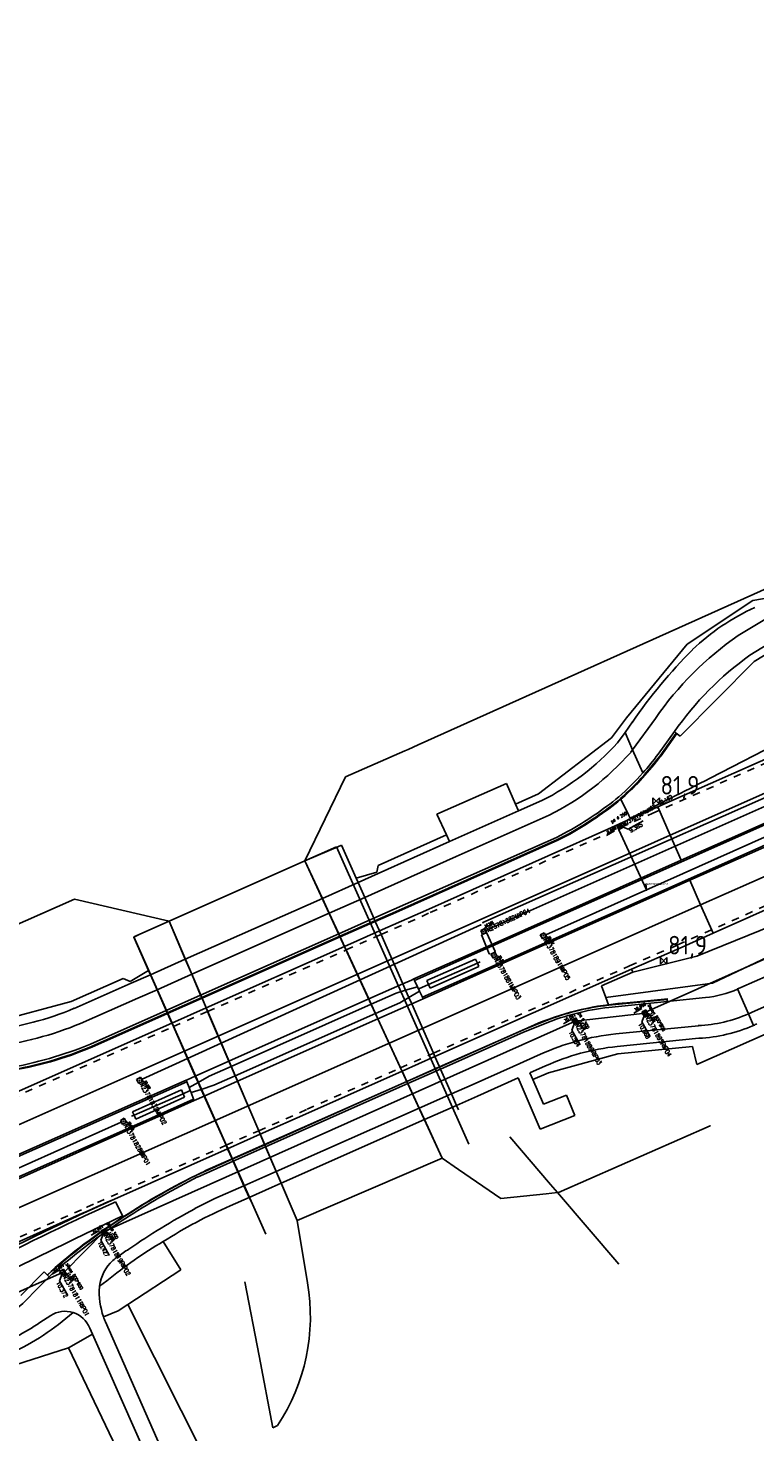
# Model space of a CAD drawing. Extents: x 145741 to 149421, y 457889 to 459999.
# Tile 23 of 84: x 146602 to 146700, y 458552 to 458740. Entities that reach past the tile are written whole.
import ezdxf
from ezdxf.enums import TextEntityAlignment as Align

# ---------------------------------------------------------------- set-up
doc = ezdxf.new("R2010")
doc.units = 0
doc.header["$LTSCALE"] = 4
doc.linetypes.add('11', pattern=[0.5, 0.25, -0.25])
doc.layers.get('0').update_dxf_attribs({"linetype": 'CONTINUOUS'})
doc.layers.add('alg_hulplijn_afstand', color=6, linetype='CONTINUOUS', plot=False)
for name, color, linetype in [('b_kal_riool__hwa_beton_1500', 9, 'CONTINUOUS'), ('b_kal_riool__hwa_beton_300', 2, 'CONTINUOUS'), ('b_kal_riool__hwa_pvc_125', 2, 'CONTINUOUS'), ('b_kal_riool__hwa_pvc_200', 2, 'CONTINUOUS'), ('b_kal_riool__hwa_pvc_315', 41, 'CONTINUOUS'), ('b_kal_riool_hwa_bodemkolk_pe_rond_250', 7, 'CONTINUOUS'), ('b_kal_riool_hwa_bodemput_beton_800x800', 7, 'CONTINUOUS'), ('b_kal_riool_hwa_bodemput_pe_rond_500', 7, 'CONTINUOUS'), ('b_kal_riool_hwa_bodemput_steen_600x600', 7, 'CONTINUOUS'), ('b_rio_rwa_kolk_straat_beton @ 1', 3, 'CONTINUOUS'), ('b_rio_rwa_put_inspectie', 170, 'CONTINUOUS'), ('b_rio_txt_bob @ 1', 12, 'CONTINUOUS'), ('MC_MP_aansluit_nummer', 7, 'CONTINUOUS')]:
    doc.layers.add(name, color=color, linetype=linetype)
doc.styles.add('ISO', font='ISO')
doc.styles.add('MC', font='arial.ttf')
doc.styles.add('MUG_standaard', font='romans.shx', dxfattribs={"width": 0.85, "height": 2})
doc.styles.add('MUG_standaard_groot', font='romans.shx', dxfattribs={"width": 0.85, "height": 4})
doc.styles.get("Standard").update_dxf_attribs({"font": 'ISO'})
doc.linetypes.add('geleiderail', pattern='A,0.5,-0.25,[1,GELEIDERAIL,S=1,R=0,X=0,Y=0],-0.25,0.5', length=1.5)
doc.linetypes.add('RASTER', pattern='A,0.25,-0.25,[150,BLOK.SHX,S=0.25,R=0,X=0,Y=0],-0.25,0.25', length=1)
doc.dimstyles.new('ISO-25', dxfattribs={"dimtxt": 2.5, "dimasz": 2.5, "dimexe": 1.25, "dimexo": 0.625, "dimtad": 1, "dimtxsty": 'Standard', "dimcen": 2.5, "dimadec": 0, "dimazin": 0, "dimtfac": 1, "dimtmove": 0, "dimatfit": 3, "dimfxl": 1, "dimarcsym": 0})

# ---------------------------------------------------------------- blocks, each defined once
blk = doc.blocks.new('kilometerpaal')
at = {"color": 0}
for p, q in [((-0.44, 0.44), (0.44, -0.44)), ((-0.44, -0.44), (-0.44, 0.44)), ((0.44, 0.44), (-0.44, -0.44)), ((0.44, -0.44), (0.44, 0.44))]:
    blk.add_line(p, q, dxfattribs=at)
at = {"color": 0, "style": 'ISO'}
blk.add_attdef('KILOMETERPAAL', (0.59, 0.87), '', height=2.5, dxfattribs=at)
blk = doc.blocks.new('b_rio_rwa_kolk_straat_beton')
for p, q in [((1.25, 1.25), (-1.25, 1.25)), ((-1.25, 1.25), (-1.25, -1.25)), ((-0.94, 0.63), (0.94, 0.63)), ((0.94, 0), (-0.94, 0)), ((1.25, -1.25), (1.25, 1.25)), ((-1.25, -1.25), (1.25, -1.25)), ((-0.94, -0.62), (0.94, -0.62))]:
    blk.add_line(p, q)
at = {"style": 'MUG_standaard', "width": 0.85}
blk.add_attdef('txt', text='', height=2, dxfattribs=at).set_placement((1.75, -0.01), align=Align.MIDDLE_LEFT)
blk = doc.blocks.new('b_rio_txt_bob')
at = {"layer": 'alg_hulplijn_afstand'}
blk.add_lwpolyline([(31.4, 0), (0, 0)], dxfattribs=at)
at = {"style": 'MUG_standaard', "width": 0.85}
blk.add_attdef('hoogte', (7.5, 2.5), '', height=10, dxfattribs=at)
blk.add_attdef('txt', text='', height=10, dxfattribs=at).set_placement((15.8, -15.8), align=Align.BOTTOM_CENTER)
blk = doc.blocks.new('b_rio_rwa_put_inspectie')
for points in [[(-1, 0, -0.414214), (0, 1), (-1, 1)], [(1, 1), (0, 1, -0.414214), (1, 0)]]:
    blk.add_hatch(color=256).paths.add_polyline_path(points)
h = blk.add_hatch(color=256)
h.paths.add_polyline_path([(-1, 0), (-1, -1), (0, -1, -0.414214)])
h.paths.add_polyline_path([(1, -1), (1, 0, -0.414214), (0, -1)])
for p, q in [((-1, 1), (1, 1)), ((-1, -1), (-1, 1)), ((0.74, 0.71), (1.37, 1.41)), ((1, 1), (1, -1)), ((1, -1), (-1, -1))]:
    blk.add_line(p, q)
blk.add_lwpolyline([(1.37, 1.41), (5.37, 1.41)])
blk.add_circle((0, 0), 1)
blk.add_point((0, 0))
blk.add_text('R', height=1).set_placement((0, 0), align=Align.MIDDLE_CENTER)
at = {"style": 'MUG_standaard', "width": 0.85}
blk.add_attdef('hoogte', (1.37, 1.51), '', height=1, dxfattribs=at)
blk.add_attdef('txt', text='', height=2, dxfattribs=at).set_placement((1.5, -0.01), align=Align.MIDDLE_LEFT)
blk = doc.blocks.new('b_kal_riool_hwa_bodemput_steen_600x600')
at = {"layer": 'b_kal_riool_hwa_bodemput_steen_600x600', "linetype": 'ByBlock', "lineweight": -2}
for p, q in [((-0.5, -0.5), (-0.5, 0.5)), ((-0.5, 0.5), (0, 0.5)), ((0, 0.5), (0.5, 0.5)), ((0, 0), (1.38, -1.73)), ((0.5, 0.5), (0.5, -0.5)), ((0.5, -0.5), (-0.5, -0.5))]:
    blk.add_line(p, q, dxfattribs=at)
blk.add_lwpolyline([(1.38, -1.73), (5.53, -1.77)], dxfattribs=at)
at = {"layer": 'b_kal_riool_hwa_bodemput_steen_600x600', "linetype": 'ByBlock', "lineweight": -2, "insert": (-1.35, 2.36), "char_height": 0.8, "attachment_point": 1, "style": 'MUG_standaard_groot'}
blk.add_mtext_dynamic_manual_height_columns('steen 600*600', width=9.2844, gutter_width=3.82, heights=[1.1], dxfattribs=at)
at = {"layer": 'b_kal_riool_hwa_bodemput_steen_600x600', "linetype": 'ByBlock', "lineweight": -2, "style": 'MUG_standaard', "width": 0.85}
blk.add_attdef('hoogte', (1.44, -2.79), '', height=1, dxfattribs=at)
blk = doc.blocks.new('b_kal_riool_hwa_bodemkolk_pe_rond_250')
at = {"layer": 'b_kal_riool_hwa_bodemkolk_pe_rond_250'}
blk.add_line((0, 0), (1.38, -1.73), dxfattribs=at)
blk.add_lwpolyline([(1.38, -1.73), (5.53, -1.77)], dxfattribs=at)
blk.add_circle((0, 0), 0.52, dxfattribs=at)
at = {"layer": 'b_kal_riool_hwa_bodemkolk_pe_rond_250', "insert": (-1.35, 2.36), "char_height": 0.8, "attachment_point": 1, "style": 'MUG_standaard_groot'}
blk.add_mtext_dynamic_manual_height_columns('pe {\\H0.91667x;Ø 250}', width=7.1758, gutter_width=20, heights=[1.1], dxfattribs=at)
at = {"layer": 'b_kal_riool_hwa_bodemkolk_pe_rond_250', "style": 'MUG_standaard', "width": 0.85}
blk.add_attdef('hoogte', (1.44, -2.79), '', height=1, dxfattribs=at)
blk = doc.blocks.new('b_kal_riool_hwa_bodemput_pe_rond_500')
at = {"layer": 'b_kal_riool_hwa_bodemput_pe_rond_500', "linetype": 'ByBlock', "lineweight": -2}
blk.add_line((0, 0), (1.38, -1.73), dxfattribs=at)
blk.add_lwpolyline([(1.38, -1.73), (5.53, -1.77)], dxfattribs=at)
blk.add_circle((0, 0), 0.52, dxfattribs=at)
at = {"layer": 'b_kal_riool_hwa_bodemput_pe_rond_500', "linetype": 'ByBlock', "lineweight": -2, "insert": (-1.35, 2.36), "char_height": 0.8, "attachment_point": 1, "style": 'MUG_standaard_groot'}
blk.add_mtext_dynamic_manual_height_columns('pe {\\H0.91667x;Ø 500}', width=7.1758, gutter_width=20, heights=[1.1], dxfattribs=at)
at = {"layer": 'b_kal_riool_hwa_bodemput_pe_rond_500', "linetype": 'ByBlock', "lineweight": -2, "style": 'MUG_standaard', "width": 0.85}
blk.add_attdef('hoogte', (1.44, -2.79), '', height=1, dxfattribs=at)
blk = doc.blocks.new('b_kal_riool_hwa_bodemput_beton_800x800')
at = {"layer": 'b_kal_riool_hwa_bodemput_beton_800x800', "linetype": 'ByBlock', "lineweight": -2}
for p, q in [((-0.5, -0.5), (-0.5, 0.5)), ((-0.5, 0.5), (0, 0.5)), ((0, 0.5), (0.5, 0.5)), ((0, 0), (1.38, -1.73)), ((0.5, 0.5), (0.5, -0.5)), ((0.5, -0.5), (-0.5, -0.5))]:
    blk.add_line(p, q, dxfattribs=at)
blk.add_lwpolyline([(1.38, -1.73), (5.53, -1.77)], dxfattribs=at)
at = {"layer": 'b_kal_riool_hwa_bodemput_beton_800x800', "linetype": 'ByBlock', "lineweight": -2, "insert": (-1.35, 2.36), "char_height": 0.8, "attachment_point": 1, "style": 'MUG_standaard_groot'}
blk.add_mtext_dynamic_manual_height_columns('beton 800*800', width=8.7755, gutter_width=2.21, heights=[1.1], dxfattribs=at)
at = {"layer": 'b_kal_riool_hwa_bodemput_beton_800x800', "linetype": 'ByBlock', "lineweight": -2, "style": 'MUG_standaard', "width": 0.85}
blk.add_attdef('hoogte', (1.44, -2.79), '', height=1, dxfattribs=at)
blk = doc.blocks.new('MC_MP_100')
at = {"color": 1}
for p, q in [((-0.1, 0), (0.1, 0)), ((0, -0.1), (0, 0.1))]:
    blk.add_line(p, q, dxfattribs=at)
blk.add_circle((0, 0), 0.5)
at = {"style": 'MC', "flags": 1}
for tag, p in [('$POINTNRA', (0.6, 2.5)), ('$POINTNR', (0.6, 1.3)), ('$DESCR', (0.6, 0.1)), ('$GROUP', (0.6, -1.1))]:
    blk.add_attdef(tag, p, '', height=1, dxfattribs=at)

msp = doc.modelspace()

# ---------------------------------------------------------------- linework, layer by layer
at = {"linetype": 'Continuous'}
for p, q in [((146654.38, 458644.08), (146718.99, 458673.1)), ((146699.34, 458663.49), (146701.7, 458663.88)), ((146690.54, 458657.59), (146699.34, 458663.49)), ((146697.36, 458658.79), (146702.55, 458661.87)), ((146698.96, 458656.11), (146703.77, 458659.07)), ((146699.51, 458655.27), (146705.13, 458658.73)), ((146682.38, 458647.73), (146690.54, 458657.59)), ((146689.6, 458645.24), (146699.51, 458655.27)), ((146686.57, 458635.75), (146721.87, 458651.42)), ((146777, 458651.12), (146693.92, 458612.07)), ((146754.87, 458650.37), (146699.22, 458625.63)), ((146680.38, 458645.01), (146682.38, 458647.73)), ((146682.18, 458645.76), (146683.19, 458647.15)), ((146683.2, 458643.43), (146686.26, 458647.64)), ((146693.61, 458639.61), (146710.52, 458648.31)), ((146670.57, 458637.49), (146680.38, 458645.01)), ((146681.16, 458644.37), (146682.18, 458645.76)), ((146682.18, 458645.76), (146683.2, 458643.43)), ((146686.63, 458642.81), (146688.81, 458645.86)), ((146689.05, 458645.67), (146686.89, 458642.62)), ((146688.81, 458645.86), (146689.05, 458645.67)), ((146689.05, 458645.67), (146689.6, 458645.24)), ((146652.62, 458643.27), (146644.63, 458639.79)), ((146653.03, 458643.45), (146652.62, 458643.27)), ((146654.38, 458644.08), (146653.03, 458643.45)), ((146682.94, 458643.08), (146683.2, 458643.43)), ((146683.2, 458643.43), (146684.57, 458640.3)), ((146729.32, 458643.22), (146686.49, 458624.16)), ((146690.9, 458625.88), (146729.41, 458643.02)), ((146699.25, 458632.81), (146720.23, 458642.17)), ((146699.34, 458632.61), (146720.32, 458641.97)), ((146644.63, 458639.79), (146639.18, 458628.51)), ((146666.25, 458638.88), (146656.91, 458634.75)), ((146667.47, 458636.12), (146666.25, 458638.88)), ((146667.47, 458636.12), (146670.57, 458637.49)), ((146688.24, 458631.93), (146702.97, 458638.49)), ((146667.88, 458635.19), (146667.47, 458636.12)), ((146667.88, 458635.19), (146671, 458636.59)), ((146681.6, 458636.82), (146681.58, 458636.86)), ((146681.63, 458636.77), (146681.6, 458636.82)), ((146682.71, 458634.58), (146681.63, 458636.77)), ((146682.93, 458634.12), (146685.6, 458635.32)), ((146685.6, 458635.32), (146686.57, 458635.75)), ((146686.57, 458635.75), (146688.24, 458631.93)), ((146656.91, 458634.75), (146658.18, 458632)), ((146658.6, 458631.09), (146667.88, 458635.19)), ((146668.78, 458633.18), (146671.98, 458634.62)), ((146679.86, 458632.75), (146682.93, 458634.12)), ((146682.89, 458634.22), (146682.71, 458634.58)), ((146682.93, 458634.12), (146682.89, 458634.22)), ((146649.03, 458627.87), (146658.18, 458632)), ((146651.18, 458621.99), (146672.97, 458631.64)), ((146655.81, 458622.01), (146679.86, 458632.75)), ((146658.18, 458632), (146658.6, 458631.09)), ((146659.49, 458629.08), (146668.78, 458633.18)), ((146664.67, 458617.19), (146699.34, 458632.61)), ((146672.97, 458631.64), (146674.54, 458632.46)), ((146674.7, 458632.18), (146673.12, 458631.36)), ((146681.54, 458628.95), (146688.24, 458631.93)), ((146688.24, 458631.93), (146689.72, 458628.57)), ((146689.72, 458628.57), (146699.25, 458632.81)), ((146639.18, 458628.51), (146643.58, 458630.36)), ((146644.1, 458630.6), (146643.58, 458630.36)), ((146646.06, 458626.15), (146644.1, 458630.6)), ((146658.6, 458631.09), (146649.03, 458626.77)), ((146673.12, 458631.36), (146651.33, 458621.66)), ((146615.53, 458599.62), (146681.54, 458628.95)), ((146620.92, 458620.4), (146639.18, 458628.51)), ((146648.82, 458626.96), (146649.03, 458627.87)), ((146649.93, 458624.77), (146659.49, 458629.08)), ((146664.58, 458617.39), (146689.72, 458628.57)), ((146691.81, 458601.13), (146754.6, 458628.93)), ((146694.02, 458618.77), (146716.17, 458628.63)), ((146646.06, 458626.15), (146648.82, 458626.96)), ((146649.03, 458626.77), (146646.32, 458625.57)), ((146686.58, 458623.96), (146690.9, 458625.88)), ((146690.9, 458625.88), (146692.34, 458622.58)), ((146646.32, 458625.57), (146641.52, 458623.44)), ((146647.21, 458623.56), (146649.93, 458624.77)), ((146686.49, 458624.16), (146664.61, 458614.44)), ((146691.82, 458615.68), (146715.51, 458625.31)), ((146699.22, 458625.63), (146692.34, 458622.58)), ((146608.22, 458623.36), (146599.3, 458619.39)), ((146620.92, 458620.4), (146608.22, 458623.36)), ((146641.52, 458623.44), (146623.11, 458615.27)), ((146642.45, 458621.44), (146647.21, 458623.56)), ((146664.7, 458614.23), (146686.58, 458623.96)), ((146692.34, 458622.58), (146678.03, 458616.24)), ((146692.34, 458622.58), (146694.02, 458618.77)), ((146620.92, 458620.4), (146616.91, 458618.61)), ((146623.98, 458613.24), (146642.45, 458621.44)), ((146643.72, 458618.68), (146648.44, 458620.77)), ((146648.58, 458620.44), (146643.87, 458618.35)), ((146648.44, 458620.77), (146651.18, 458621.99)), ((146651.33, 458621.66), (146648.58, 458620.44)), ((146649.19, 458619.07), (146655.81, 458622.01)), ((146616.91, 458618.61), (146616.21, 458618.22)), ((146625.17, 458610.45), (146643.72, 458618.68)), ((146643.87, 458618.35), (146625.32, 458610.11)), ((146644.5, 458616.98), (146649.19, 458619.07)), ((146689.44, 458616.73), (146694.02, 458618.77)), ((146616.21, 458618.22), (146618.16, 458613.76)), ((146625.91, 458608.73), (146644.5, 458616.98)), ((146653.82, 458612.62), (146664.58, 458617.39)), ((146653.91, 458612.42), (146664.67, 458617.19)), ((146683.05, 458613.92), (146689.44, 458616.73)), ((146623.11, 458615.27), (146618.41, 458613.18)), ((146678.03, 458616.24), (146623.02, 458591.77)), ((146662.11, 458615.29), (146655.56, 458612.4)), ((146662.35, 458614.76), (146662.11, 458615.29)), ((146662.55, 458614.29), (146662.35, 458614.76)), ((146683.22, 458613.53), (146691.82, 458615.68)), ((146607.79, 458609.59), (146614.77, 458612.66)), ((146615.71, 458612.26), (146614.77, 458612.66)), ((146618.16, 458613.76), (146615.71, 458612.26)), ((146618.41, 458613.18), (146615.83, 458612.03)), ((146619.31, 458611.17), (146623.98, 458613.24)), ((146664.61, 458614.44), (146654.96, 458610.15)), ((146655.05, 458609.95), (146664.7, 458614.23)), ((146655.99, 458611.39), (146662.55, 458614.29)), ((146656.65, 458602.19), (146683.05, 458613.92)), ((146683.22, 458613.53), (146679, 458611.68)), ((146683.05, 458613.92), (146683.22, 458613.53)), ((146697.74, 458611.48), (146703.25, 458613.91)), ((146615.83, 458612.03), (146608.18, 458608.67)), ((146616.72, 458610.02), (146619.31, 458611.17)), ((146652.33, 458611.96), (146647.76, 458609.93)), ((146651.42, 458610.69), (146652.71, 458611.09)), ((146653.48, 458612.47), (146652.33, 458611.96)), ((146652.71, 458611.09), (146654.3, 458611.58)), ((146653.14, 458610.13), (146654.58, 458610.98)), ((146653.82, 458612.62), (146653.48, 458612.47)), ((146653.91, 458612.42), (146653.82, 458612.62)), ((146654.3, 458611.58), (146653.91, 458612.42)), ((146654.3, 458611.58), (146654.58, 458610.98)), ((146654.58, 458610.98), (146654.96, 458610.15)), ((146655.56, 458612.4), (146655.78, 458611.88)), ((146655.78, 458611.88), (146655.99, 458611.39)), ((146679, 458611.68), (146679.61, 458610.11)), ((146693.92, 458612.07), (146679.61, 458610.11)), ((146697.3, 458611.27), (146698.77, 458607.93)), ((146705.85, 458611.14), (146699.17, 458608.11)), ((146587.79, 458604.26), (146607.79, 458609.59)), ((146609.04, 458606.64), (146616.72, 458610.02)), ((146620.54, 458608.39), (146625.17, 458610.45)), ((146625.32, 458610.11), (146620.69, 458608.06)), ((146647.76, 458609.93), (146628.97, 458601.58)), ((146629.27, 458600.86), (146648.09, 458609.21)), ((146648.09, 458609.21), (146651.42, 458610.69)), ((146648.66, 458607.97), (146651.94, 458609.42)), ((146653.52, 458609.27), (146648.99, 458607.25)), ((146651.94, 458609.42), (146653.14, 458610.13)), ((146654.64, 458609.77), (146653.52, 458609.27)), ((146655.05, 458609.95), (146654.64, 458609.77)), ((146654.96, 458610.15), (146655.05, 458609.95)), ((146679.61, 458610.11), (146679.98, 458609.16)), ((146679.98, 458609.16), (146680.01, 458609.09)), ((146680.01, 458609.09), (146687.83, 458609.85)), ((146687.86, 458609.6), (146680.02, 458608.8)), ((146687.83, 458609.85), (146687.86, 458609.6)), ((146687.86, 458609.6), (146692.98, 458610.13)), ((146610.36, 458603.87), (146620.54, 458608.39)), ((146620.69, 458608.06), (146610.51, 458603.54)), ((146621.3, 458606.68), (146625.91, 458608.73)), ((146629.81, 458599.61), (146648.66, 458607.97)), ((146648.99, 458607.25), (146630.13, 458598.86)), ((146698.77, 458607.93), (146699.45, 458606.37)), ((146600.41, 458597.4), (146621.3, 458606.68)), ((146657.27, 458600.78), (146668.41, 458605.72)), ((146668.53, 458605.45), (146657.39, 458600.51)), ((146668.41, 458605.72), (146671.25, 458606.88)), ((146671.36, 458606.6), (146668.53, 458605.45)), ((146692.03, 458606.34), (146680.94, 458605.23)), ((146681.11, 458603.54), (146692.11, 458604.65)), ((146681.21, 458602.55), (146691.26, 458603.55)), ((146691.26, 458603.55), (146691.81, 458601.13)), ((146628.97, 458601.58), (146624.45, 458599.57)), ((146652.23, 458600.23), (146656.65, 458602.19)), ((146670.83, 458602.49), (146667.14, 458600.87)), ((146671.92, 458600.02), (146681.21, 458602.55)), ((146587.02, 458586.94), (146615.53, 458599.62)), ((146624.45, 458599.57), (146623.35, 458599.08)), ((146624.84, 458598.7), (146626.33, 458599.56)), ((146626.33, 458599.56), (146629.27, 458600.86)), ((146626.94, 458598.34), (146629.81, 458599.61)), ((146639.67, 458594.64), (146652.23, 458600.23)), ((146652.88, 458598.83), (146657.27, 458600.78)), ((146657.39, 458600.51), (146653, 458598.56)), ((146667.14, 458600.87), (146661.65, 458598.41)), ((146669.38, 458600.01), (146671.51, 458600.93)), ((146669.78, 458599.1), (146669.38, 458600.01)), ((146669.78, 458599.1), (146671.92, 458600.02)), ((146599.25, 458588.39), (146623.21, 458599.02)), ((146599.34, 458588.19), (146623.29, 458598.81)), ((146622.58, 458597.72), (146616.02, 458594.78)), ((146622.81, 458597.2), (146622.58, 458597.72)), ((146623.35, 458599.08), (146623.21, 458599.02)), ((146623.21, 458599.02), (146623.29, 458598.81)), ((146623.29, 458598.81), (146623.63, 458598.01)), ((146623.63, 458598.01), (146624.84, 458598.7)), ((146623.63, 458598.01), (146623.78, 458597.62)), ((146623.78, 458597.62), (146623.89, 458597.34)), ((146623.89, 458597.34), (146625.24, 458597.78)), ((146625.24, 458597.78), (146626.94, 458598.34)), ((146630.13, 458598.86), (146625.65, 458596.87)), ((146646.91, 458596.18), (146652.88, 458598.83)), ((146653, 458598.56), (146647.03, 458595.91)), ((146661.65, 458598.41), (146658.86, 458597.18)), ((146662.35, 458596.86), (146667.83, 458599.32)), ((146667.83, 458599.32), (146668.23, 458598.4)), ((146668.23, 458598.4), (146670.79, 458592.44)), ((146671.23, 458595.8), (146669.78, 458599.1)), ((146616.46, 458593.78), (146623.02, 458596.72)), ((146619.4, 458594.33), (146624.22, 458596.48)), ((146624.3, 458596.27), (146619.49, 458594.13)), ((146623.02, 458596.72), (146622.81, 458597.2)), ((146624.22, 458596.48), (146623.89, 458597.34)), ((146624.3, 458596.27), (146624.22, 458596.48)), ((146625.65, 458596.87), (146624.3, 458596.27)), ((146633.77, 458590.34), (146646.91, 458596.18)), ((146647.03, 458595.91), (146633.89, 458590.07)), ((146658.86, 458597.18), (146654.52, 458595.26)), ((146659.55, 458595.62), (146662.35, 458596.86)), ((146674.3, 458597.02), (146671.23, 458595.8)), ((146675.43, 458594.25), (146674.3, 458597.02)), ((146587.92, 458580.34), (146619.4, 458594.33)), ((146619.49, 458594.13), (146589.66, 458580.88)), ((146616.02, 458594.78), (146616.22, 458594.32)), ((146616.22, 458594.32), (146616.46, 458593.78)), ((146633.17, 458591.75), (146639.67, 458594.64)), ((146654.52, 458595.26), (146635.31, 458586.75)), ((146655.24, 458593.71), (146659.55, 458595.62)), ((146670.79, 458592.44), (146675.43, 458594.25)), ((146635.98, 458585.17), (146655.24, 458593.71)), ((146623.02, 458591.77), (146591.03, 458577.55)), ((146628.79, 458589.8), (146633.17, 458591.75)), ((146629.41, 458588.39), (146633.77, 458590.34)), ((146633.89, 458590.07), (146629.53, 458588.13)), ((146613.58, 458583.04), (146628.79, 458589.8)), ((146626.31, 458587.02), (146629.41, 458588.39)), ((146629.53, 458588.13), (146626.43, 458586.75)), ((146624.62, 458586.26), (146626.31, 458587.02)), ((146626.43, 458586.75), (146624.75, 458586)), ((146635.31, 458586.75), (146633.81, 458586.09)), ((146630.99, 458584.83), (146627.08, 458583.1)), ((146633.81, 458586.09), (146630.99, 458584.83)), ((146631.69, 458583.26), (146634.76, 458584.63)), ((146634.76, 458584.63), (146635.98, 458585.17)), ((146612.71, 458582.64), (146609.44, 458581.15)), ((146609.62, 458580.77), (146613.39, 458582.49)), ((146610.04, 458581.46), (146612.7, 458582.65)), ((146612.7, 458582.65), (146613.58, 458583.04)), ((146613.58, 458583.04), (146612.71, 458582.64)), ((146613.39, 458582.49), (146613.75, 458582.66)), ((146613.75, 458582.66), (146613.94, 458582.28)), ((146627.08, 458583.1), (146624.37, 458581.75)), ((146629.15, 458582.13), (146631.69, 458583.26)), ((146592.6, 458573.72), (146608.89, 458580.95)), ((146608.27, 458577.7), (146614.68, 458580.77)), ((146608.49, 458580.24), (146609.62, 458580.77)), ((146609.44, 458581.15), (146608.83, 458580.86)), ((146608.89, 458580.95), (146610.04, 458581.46)), ((146613.94, 458582.28), (146614.68, 458580.77)), ((146614.68, 458580.77), (146614.75, 458580.63)), ((146614.75, 458580.63), (146614.77, 458580.59)), ((146614.77, 458580.59), (146615.45, 458581.03)), ((146615.61, 458580.79), (146614.98, 458580.38)), ((146603.14, 458575.18), (146607.26, 458577.22)), ((146607.26, 458577.22), (146607.83, 458577.49)), ((146607.83, 458577.49), (146608.27, 458577.7)), ((146620.15, 458577.33), (146622.49, 458573.51)), ((146588.67, 458568.07), (146603.14, 458575.18)), ((146609.01, 458576.51), (146608.85, 458576.39)), ((146609.25, 458576.32), (146609.02, 458576.14)), ((146601.03, 458570.09), (146604.15, 458573.26)), ((146604.15, 458573.26), (146604.58, 458572.83)), ((146622.49, 458573.51), (146615.39, 458568.86)), ((146604.81, 458572.6), (146603.27, 458571.04)), ((146604.58, 458572.83), (146604.81, 458572.6)), ((146611.59, 458571.34), (146611.58, 458571.25)), ((146611.59, 458571.34), (146612.57, 458572.04)), ((146603.27, 458571.04), (146602.58, 458570.35)), ((146605.02, 458567.38), (146603.57, 458566.44)), ((146614.07, 458568), (146612.12, 458567.2)), ((146615.39, 458568.86), (146614.07, 458568)), ((146615.39, 458568.86), (146626.97, 458545.87)), ((146610.63, 458564.86), (146610.26, 458565.69)), ((146612.38, 458566.54), (146622.97, 458542.54)), ((146607.4, 458563.05), (146610.63, 458564.86)), ((146621.01, 458541.51), (146610.63, 458564.86)), ((146607.4, 458563.05), (146596.63, 458559.57)), ((146618.37, 458540.16), (146607.4, 458563.05))]:
    msp.add_line(p, q, dxfattribs=at)
at = {"linetype": '11', "lineweight": -3}
for p, q in [((146685.82, 458634.85), (146722.08, 458650.95)), ((146656.02, 458621.54), (146685.82, 458634.85)), ((146689.24, 458617.19), (146715.97, 458629.09)), ((146649.4, 458618.59), (146656.02, 458621.54)), ((146644.72, 458616.52), (146649.4, 458618.59)), ((146626.11, 458608.25), (146644.72, 458616.52)), ((146682.8, 458614.37), (146689.24, 458617.19)), ((146656.44, 458602.65), (146682.8, 458614.37)), ((146621.51, 458606.21), (146626.11, 458608.25)), ((146590.67, 458592.51), (146621.51, 458606.21)), ((146652.02, 458600.68), (146656.44, 458602.65)), ((146639.47, 458595.1), (146652.02, 458600.68)), ((146632.97, 458592.21), (146639.47, 458595.1)), ((146628.58, 458590.26), (146632.97, 458592.21)), ((146611.31, 458582.58), (146628.58, 458590.26)), ((146609.87, 458581.93), (146611.31, 458582.58)), ((146578.98, 458568.22), (146609.83, 458581.92)), ((146609.83, 458581.92), (146609.87, 458581.93))]:
    msp.add_line(p, q, dxfattribs=at)
at = {"linetype": 'RASTER', "lineweight": -3}
for p, q in [((146686.97, 458642.56), (146689.13, 458645.61)), ((146681.63, 458636.77), (146681.83, 458636.95)), ((146673.17, 458631.27), (146674.75, 458632.09)), ((146651.37, 458621.57), (146673.17, 458631.27)), ((146643.92, 458618.26), (146648.62, 458620.35)), ((146648.62, 458620.35), (146651.37, 458621.57)), ((146625.36, 458610.02), (146643.92, 458618.26)), ((146620.73, 458607.97), (146625.36, 458610.02)), ((146682.42, 458609.4), (146687.92, 458609.95)), ((146610.55, 458603.45), (146620.73, 458607.97)), ((146657.26, 458600.8), (146668.56, 458605.8)), ((146652.87, 458598.85), (146657.26, 458600.8)), ((146643.85, 458594.86), (146652.87, 458598.85)), ((146633.76, 458590.37), (146643.85, 458594.86)), ((146629.39, 458588.43), (146633.76, 458590.37)), ((146625.75, 458586.81), (146629.39, 458588.43)), ((146614.75, 458580.63), (146615.42, 458581.07)), ((146608.81, 458576.44), (146608.95, 458576.55))]:
    msp.add_line(p, q, dxfattribs=at)
for p, q in [((146639.18, 458628.51), (146643.4, 458630.39)), ((146643.4, 458630.39), (146661.18, 458590.4)), ((146641.52, 458623.44), (146639.18, 458628.51)), ((146657.63, 458588.53), (146639.18, 458628.51)), ((146646.32, 458625.57), (146646.06, 458626.15)), ((146647.21, 458623.56), (146646.32, 458625.57)), ((146642.45, 458621.44), (146641.52, 458623.44)), ((146648.44, 458620.77), (146647.21, 458623.56)), ((146620.92, 458620.4), (146616.17, 458618.29)), ((146620.92, 458620.4), (146638.13, 458580.16)), ((146620.92, 458620.4), (146623.11, 458615.27)), ((146643.72, 458618.68), (146642.45, 458621.44)), ((146648.58, 458620.44), (146648.44, 458620.77)), ((146648.62, 458620.35), (146648.58, 458620.44)), ((146649.19, 458619.07), (146648.62, 458620.35)), ((146643.87, 458618.35), (146643.72, 458618.68)), ((146643.92, 458618.26), (146643.87, 458618.35)), ((146649.4, 458618.59), (146649.19, 458619.07)), ((146652.33, 458611.96), (146649.4, 458618.59)), ((146616.17, 458618.29), (146633.94, 458578.3)), ((146644.5, 458616.98), (146643.92, 458618.26)), ((146644.72, 458616.52), (146644.5, 458616.98)), ((146647.76, 458609.93), (146644.72, 458616.52)), ((146623.11, 458615.27), (146623.98, 458613.24)), ((146618.16, 458613.76), (146618.41, 458613.18)), ((146618.41, 458613.18), (146619.31, 458611.17)), ((146623.98, 458613.24), (146625.17, 458610.45)), ((146619.31, 458611.17), (146620.54, 458608.39)), ((146652.71, 458611.09), (146652.33, 458611.96)), ((146653.14, 458610.13), (146652.71, 458611.09)), ((146625.17, 458610.45), (146625.32, 458610.11)), ((146625.32, 458610.11), (146625.36, 458610.02)), ((146625.91, 458608.73), (146625.36, 458610.02)), ((146648.09, 458609.21), (146647.76, 458609.93)), ((146648.66, 458607.97), (146648.09, 458609.21)), ((146653.52, 458609.27), (146653.14, 458610.13)), ((146656.44, 458602.65), (146653.52, 458609.27)), ((146620.54, 458608.39), (146620.69, 458608.06)), ((146620.69, 458608.06), (146620.73, 458607.97)), ((146620.73, 458607.97), (146621.3, 458606.68)), ((146626.11, 458608.25), (146625.91, 458608.73)), ((146628.97, 458601.58), (146626.11, 458608.25)), ((146648.99, 458607.25), (146648.66, 458607.97)), ((146652.02, 458600.68), (146648.99, 458607.25)), ((146621.3, 458606.68), (146621.51, 458606.21)), ((146621.51, 458606.21), (146624.45, 458599.57)), ((146629.27, 458600.86), (146628.97, 458601.58)), ((146656.65, 458602.19), (146656.44, 458602.65)), ((146657.26, 458600.8), (146656.65, 458602.19)), ((146624.45, 458599.57), (146624.84, 458598.7)), ((146629.81, 458599.61), (146629.27, 458600.86)), ((146630.13, 458598.86), (146629.81, 458599.61)), ((146652.23, 458600.23), (146652.02, 458600.68)), ((146652.87, 458598.85), (146652.23, 458600.23)), ((146657.27, 458600.78), (146657.26, 458600.8)), ((146657.39, 458600.51), (146657.27, 458600.78)), ((146658.86, 458597.18), (146657.39, 458600.51)), ((146624.84, 458598.7), (146625.24, 458597.78)), ((146625.24, 458597.78), (146625.65, 458596.87)), ((146632.97, 458592.21), (146630.13, 458598.86)), ((146652.87, 458598.85), (146652.88, 458598.83)), ((146652.88, 458598.83), (146653, 458598.56)), ((146653, 458598.56), (146654.52, 458595.26)), ((146625.65, 458596.87), (146628.58, 458590.26)), ((146659.55, 458595.62), (146658.86, 458597.18)), ((146654.52, 458595.26), (146655.24, 458593.71)), ((146659.8, 458595.05), (146659.55, 458595.62)), ((146633.17, 458591.75), (146632.97, 458592.21)), ((146655.24, 458593.71), (146657.63, 458588.53)), ((146673.23, 458583.94), (146693.61, 458592.9)), ((146693.61, 458592.9), (146693.66, 458592.92)), ((146628.58, 458590.26), (146628.79, 458589.8)), ((146633.76, 458590.37), (146633.17, 458591.75)), ((146633.77, 458590.34), (146633.76, 458590.37)), ((146633.89, 458590.07), (146633.77, 458590.34)), ((146635.31, 458586.75), (146633.89, 458590.07)), ((146672.16, 458585.01), (146666.69, 458591.41)), ((146628.79, 458589.8), (146629.39, 458588.43)), ((146629.39, 458588.43), (146629.41, 458588.39)), ((146629.41, 458588.39), (146629.53, 458588.13)), ((146629.53, 458588.13), (146630.99, 458584.83)), ((146638.13, 458580.16), (146657.63, 458588.53)), ((146657.63, 458588.53), (146659.83, 458587)), ((146635.98, 458585.17), (146635.31, 458586.75)), ((146659.83, 458587), (146665.48, 458583.1)), ((146630.99, 458584.83), (146631.69, 458583.26)), ((146638.13, 458580.16), (146635.98, 458585.17)), ((146673.09, 458583.92), (146672.16, 458585.01)), ((146631.69, 458583.26), (146631.95, 458582.69)), ((146665.48, 458583.1), (146671.59, 458583.76)), ((146671.59, 458583.76), (146673.09, 458583.92)), ((146673.09, 458583.92), (146673.23, 458583.94)), ((146681.33, 458574.28), (146673.09, 458583.92)), ((146639.53, 458571.79), (146638.13, 458580.16)), ((146633.01, 458561.97), (146631.12, 458571.9)), ((146634.87, 458552.28), (146633.01, 458561.97)), ((146634.87, 458552.28), (146635.5, 458552.6))]:
    msp.add_line(p, q)
at = {"linetype": 'geleiderail', "lineweight": -3}
for p, q in [((146655.78, 458611.88), (146662.35, 458614.76)), ((146662.35, 458614.76), (146662.7, 458614.91)), ((146654.46, 458611.3), (146655.78, 458611.88)), ((146622.81, 458597.2), (146623.78, 458597.62)), ((146616.22, 458594.32), (146622.81, 458597.2)), ((146615.88, 458594.17), (146616.22, 458594.32))]:
    msp.add_line(p, q, dxfattribs=at)
at = {"linetype": 'Continuous'}
for centre, radius, start, end in [((146711.84, 458635.37), 29.78, 114.2162, 133.7734), ((146723.63, 458621.52), 45.6, 125.1784, 145.0533), ((146741.26, 458607.26), 70.45, 135.2363, 145.5175), ((146723.61, 458621.55), 42.45, 125.4976, 145.0586), ((146655.63, 458667.17), 34.23, 296.6697, 318.2317), ((146655.77, 458666.95), 36.17, 296.6355, 318.688), ((146654.41, 458667.21), 40.73, 311.8375, 322.8711), ((146654.11, 458667.44), 40.79, 318.304, 322.8665), ((146654.14, 458667.49), 40.8, 311.8233, 318.23), ((146482.69, 459045.43), 457.36, 295.9587, 297.4618), ((146650.93, 458674.59), 48.29, 299.2703, 309.0375), ((146650.92, 458674.58), 48.61, 299.2846, 309.104), ((146691.86, 458623.14), 13.06, 274.8831, 294.6235), ((146691.95, 458622.95), 12.85, 294.6413, 296.7786), ((146683.58, 458576.53), 32.76, 96.2647, 112.1094), ((146592.16, 458646.8), 41.36, 276.5841, 292.801), ((146683.57, 458576.55), 32.44, 96.2897, 112.1188), ((146691.1, 458625.42), 19.1, 272.7845, 293.6785), ((146691.55, 458624.41), 18, 293.6631, 295.0752), ((146592.15, 458646.81), 43.57, 276.5764, 292.8002), ((146684.21, 458573.17), 32.23, 95.8247, 114.5321), ((146691.1, 458625.42), 20.79, 272.7866, 293.6788), ((146692.02, 458623.43), 18.6, 293.5421, 295.0322), ((146590.65, 458651.25), 51.32, 279.5447, 292.5905), ((146590.63, 458651.3), 51.73, 279.5521, 292.5946), ((146684.21, 458573.16), 30.54, 95.8266, 114.5857), ((146672.28, 458492.05), 105.58, 116.8367, 122.5682), ((146672.23, 458492.16), 105.17, 116.835, 122.5683), ((146897.62, 457971.91), 673.96, 115.37207, 117.17236), ((146658.91, 458512.15), 81.44, 122.8204, 127.791), ((146672.18, 458493.73), 100.16, 118.5109, 124.4586), ((146655.71, 458521.56), 66.14, 113.6743, 122.5242), ((146897.53, 457972.14), 673.3, 115.42265, 117.17479), ((146658.01, 458513.61), 79.44, 122.8047, 127.8682), ((146649.58, 458527.05), 58.26, 120.3435, 129.4383), ((146659.18, 458511.78), 81.9, 127.9227, 131.81), ((146658.43, 458513.1), 80.1, 128.0881, 132.0291), ((146617.24, 458570.57), 5.71, 124.0177, 132.4726), ((146671.76, 458494.33), 99.43, 124.456, 125.4805), ((146617.22, 458570.59), 5.68, 132.5035, 172.4228), ((146621.6, 458570.53), 10.05, 175.8913, 199.337), ((146589.58, 458581.86), 17.36, 302.0098, 318.4805), ((146584.74, 458594.05), 35.09, 295.1643, 311.5682), ((146606.97, 458564.45), 3.51, 72.5325, 123.6261), ((146606.97, 458564.45), 3.52, 20.6313, 72.5291), ((146581.18, 458599.76), 40.14, 293.5271, 303.9029), ((146621.62, 458570.54), 10.07, 199.3864, 203.4396)]:
    msp.add_arc(centre, radius, start, end, dxfattribs=at)
at = {"linetype": 'RASTER', "lineweight": -3}
for centre, radius, start, end in [((146654.36, 458667.25), 40.9, 312.1937, 322.8669), ((146651.11, 458674.32), 48.39, 299.2435, 309.0999), ((146684.77, 458571.86), 37.61, 97.3278, 115.5376), ((146684.77, 458572.03), 37.44, 93.596, 97.3511), ((146591.47, 458648.91), 49.3, 279.0742, 292.7657), ((146663.78, 458506.24), 89.09, 115.2713, 122.8747), ((146655.93, 458516.05), 76.6, 122.5245, 127.8315), ((146655.83, 458516.26), 76.37, 127.9955, 132.113)]:
    msp.add_arc(centre, radius, start, end, dxfattribs=at)
msp.add_arc((146613.36, 458567.27), 26.55, 326.4754, 9.7985)
at = {"layer": 'b_kal_riool__hwa_beton_1500'}
for points in [[(146717.95, 458644.48, 10.7), (146663.08, 458620.19, 10.2)], [(146718.26, 458643.49, 10.71), (146663.43, 458619.12, 10.21)], [(146662.8, 458619.87, 10.19), (146617.3, 458599.17, 10.2)]]:
    msp.add_polyline3d(points, dxfattribs=at)
for p in [(146662.8, 458619.87, 10.19), (146663.43, 458619.12, 10.21), (146617.3, 458599.17, 10.2)]:
    msp.add_point(p, dxfattribs=at)
at = {"layer": 'b_kal_riool__hwa_beton_300'}
msp.add_polyline3d([(146263.8, 458413.2, 10.69), (146377.27, 458469.6, 11.22), (146453.07, 458504.94, 11.36), (146522.21, 458535.66, 11.9), (146591.62, 458566.52, 11.77), (146606.92, 458573.31, 11.98), (146612.21, 458578.66, 11.99), (146675.47, 458606.95, 12.18), (146684.52, 458607.96, 12.18), (146729.95, 458628.23, 12.09), (146799.07, 458659.88, 12.18), (146868.82, 458693.21, 12.53), (146935.45, 458726.14, 12.79), (147002.77, 458761.14, 13.01), (147070.05, 458797.25, 13), (147135.14, 458832.84, 12.87), (147192.4, 458865.69, 13.35), (147272.88, 458913.08, 13.57)], dxfattribs=at)
for p in [(146684.52, 458607.96, 12.18), (146675.47, 458606.95, 12.18), (146612.21, 458578.66, 11.99), (146606.92, 458573.31, 11.98)]:
    msp.add_point(p, dxfattribs=at)
at = {"layer": 'b_kal_riool__hwa_pvc_125'}
msp.add_polyline3d([(146681.42, 458633.42, 10.2), (146681.1, 458633.26, 10.19), (146685.07, 458624.6, 10.44)], dxfattribs=at)
for p in [(146681.42, 458633.42, 10.2), (146681.1, 458633.26, 10.19), (146684.91, 458624.93, 10.43)]:
    msp.add_point(p, dxfattribs=at)
at = {"layer": 'b_kal_riool__hwa_pvc_200'}
msp.add_polyline3d([(146719.75, 458640.09, 10.93), (146671.54, 458618.55, 10.41)], dxfattribs=at)
msp.add_point((146671.54, 458618.55, 10.41), dxfattribs=at)
at = {"layer": 'b_kal_riool__hwa_pvc_315'}
for points in [[(146663.94, 458616, 10.36), (146662.94, 458618.48, 10.22)], [(146663.6, 458618.76, 10.22), (146664.72, 458616.32, 10.36)], [(146614.48, 458593.36, 10.37), (146575.42, 458575.91, 11.09)]]:
    msp.add_polyline3d(points, dxfattribs=at)
for p in [(146662.94, 458618.48, 10.22), (146663.08, 458620.19, 10.2), (146663.6, 458618.76, 10.22), (146663.94, 458616, 10.36), (146664.72, 458616.32, 10.36), (146614.48, 458593.36, 10.37)]:
    msp.add_point(p, dxfattribs=at)

# ---------------------------------------------------------------- block references
for p in [(146686.35, 458636.53), (146687.37, 458615.04)]:
    msp.add_blockref('kilometerpaal', p).add_auto_attribs({'KILOMETERPAAL': '81,9'})
at = {"layer": 'b_kal_riool_hwa_bodemkolk_pe_rond_250', "xscale": 0.55, "yscale": 0.55, "zscale": 0.55, "rotation": 29.99999999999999}
msp.add_blockref('b_kal_riool_hwa_bodemkolk_pe_rond_250', (146681.49, 458633.19, 9.38), dxfattribs=at).add_auto_attribs({'hoogte': '9.385'})
at = {"layer": 'b_kal_riool_hwa_bodemput_beton_800x800', "xscale": 0.55, "yscale": 0.55, "zscale": 0.55, "rotation": 300.0000000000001}
msp.add_blockref('b_kal_riool_hwa_bodemput_beton_800x800', (146684.87, 458607.99, 10.67), dxfattribs=at).add_auto_attribs({'hoogte': '10.668'})
at = {"layer": 'b_kal_riool_hwa_bodemput_pe_rond_500', "xscale": 0.55, "yscale": 0.55, "zscale": 0.55, "rotation": 300.0000000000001}
for p, values in [((146675.49, 458606.89, 10.55), {'hoogte': '10.554'}), ((146612.22, 458578.64, 10.43), {'hoogte': '10.427'})]:
    msp.add_blockref('b_kal_riool_hwa_bodemput_pe_rond_500', p, dxfattribs=at).add_auto_attribs(values)
at = {"layer": 'b_kal_riool_hwa_bodemput_steen_600x600', "xscale": 0.55, "yscale": 0.55, "zscale": 0.55, "rotation": 300.0000000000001}
msp.add_blockref('b_kal_riool_hwa_bodemput_steen_600x600', (146606.65, 458573.2, 10.37), dxfattribs=at).add_auto_attribs({'hoogte': '10.372'})
at = {"layer": 'b_rio_rwa_kolk_straat_beton @ 1', "xscale": 0.25, "yscale": 0.25, "zscale": 0.25, "rotation": 30}
msp.add_blockref('b_rio_rwa_kolk_straat_beton', (146681.52, 458633.14, 10.16), dxfattribs=at).add_auto_attribs({'txt': 'N23781901LK07, 10.162'})
at = {"layer": 'b_rio_rwa_put_inspectie'}
for p, xscale, yscale, zscale, rotation, values in [((146663.2, 458618.99, 10.21), 0.2999999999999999, 0.2999999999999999, 0.2999999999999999, 25.00000000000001, {'hoogte': '10.208', 'txt': 'N23781882MIP04'}), ((146671.21, 458618.42, 10.43), 0.3, 0.3, 0.3, 300.0000000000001, {'hoogte': '10.431', 'txt': 'N23781891MIP05'}), ((146664.57, 458615.82, 10.38), 0.3, 0.3, 0.3, 300.0000000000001, {'hoogte': '10.381', 'txt': 'N23781881MIP03'}), ((146675.46, 458606.98, 12.18), 0.3, 0.3, 0.3, 300.0000000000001, {'hoogte': '12.178', 'txt': 'N23781889RIP03'}), ((146684.85, 458608.06, 12.19), 0.3, 0.3, 0.3, 300.0000000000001, {'hoogte': '12.185', 'txt': 'N23781895RIP04'}), ((146616.97, 458599, 10.2), 0.3, 0.3, 0.3, 300.0000000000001, {'hoogte': '10.199', 'txt': 'N23781832MIP02'}), ((146614.8, 458593.49, 10.41), 0.3, 0.3, 0.3, 300.0000000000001, {'hoogte': '10.406', 'txt': 'N23781828MIP01'}), ((146612.17, 458578.63, 12.03), 0.3, 0.3, 0.3, 300.0000000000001, {'hoogte': '12.026', 'txt': 'N23781819RIP02'}), ((146606.63, 458573.2, 11.97), 0.3, 0.3, 0.3, 300.0000000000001, {'hoogte': '11.970', 'txt': 'N23781811RIP01'})]:
    msp.add_blockref('b_rio_rwa_put_inspectie', p, dxfattribs=dict(at, xscale=xscale, yscale=yscale, zscale=zscale, rotation=rotation)).add_auto_attribs(values)
at = {"layer": 'b_rio_txt_bob @ 1'}
ref = msp.add_blockref('b_rio_txt_bob', (146679.68, 458631.89, 9.68), dxfattribs=dict(at, xscale=0.04, yscale=0.04, zscale=0.04, rotation=30))
ref.add_attrib('hoogte', '9.680', (146679.89, 458632.12, 9.68), dxfattribs={"layer": '0', "height": 0.4, "rotation": 30, "style": 'MUG_standaard', "width": 0.85})
ref = msp.add_blockref('b_rio_txt_bob', (146683.35, 458608.02, 10.7), dxfattribs=dict(at, xscale=0.04, yscale=0.04, zscale=0.04, rotation=30))
ref.add_attrib('hoogte', '10.696', (146683.56, 458608.26, 10.7), dxfattribs={"layer": '0', "height": 0.4, "rotation": 30, "style": 'MUG_standaard', "width": 0.85})
ref = msp.add_blockref('b_rio_txt_bob', (146673.92, 458606.58, 10.59), dxfattribs=dict(at, xscale=0.04, yscale=0.04, zscale=0.04, rotation=30))
ref.add_attrib('hoogte', '10.591', (146674.13, 458606.81, 10.59), dxfattribs={"layer": '0', "height": 0.4, "rotation": 30, "style": 'MUG_standaard', "width": 0.85})
ref = msp.add_blockref('b_rio_txt_bob', (146610.47, 458578.17, 10.46), dxfattribs=dict(at, xscale=0.04, yscale=0.04, zscale=0.04, rotation=30))
ref.add_attrib('hoogte', '10.461', (146610.68, 458578.41, 10.46), dxfattribs={"layer": '0', "height": 0.4, "rotation": 30, "style": 'MUG_standaard', "width": 0.85})
ref = msp.add_blockref('b_rio_txt_bob', (146605.21, 458572.94, 10.47), dxfattribs=dict(at, xscale=0.04, yscale=0.04, zscale=0.04, rotation=30))
ref.add_attrib('hoogte', '10.467', (146605.42, 458573.17, 10.47), dxfattribs={"layer": '0', "height": 0.4, "rotation": 30, "style": 'MUG_standaard', "width": 0.85})
at = {"layer": 'MC_MP_aansluit_nummer', "xscale": 0.1, "yscale": 0.1, "zscale": 0.1}
msp.add_blockref('MC_MP_100', (146685.07, 458624.6, 10.44), dxfattribs=at)

# ---------------------------------------------------------------- texts
at = {"layer": 'MC_MP_aansluit_nummer', "insert": (146685.02, 458625.38, 10.43), "char_height": 0.25, "attachment_point": 4, "style": 'MC'}
msp.add_mtext('N23781901LK07.A', dxfattribs=at)

# ---------------------------------------------------------------- leaders
at = {"layer": 'MC_MP_aansluit_nummer', "annotation_type": 0, "has_hookline": 1, "hookline_direction": 0, "text_width": 2.93}
msp.add_leader([(146685.07, 458624.6, 10.43), (146684.97, 458625.38, 10.43)], dimstyle='ISO-25', override={"dimtxt": 0.1, "dimasz": 0, "dimgap": 0.05, "dimtad": 0, "dimtxsty": 'MC'}, dxfattribs=at)

doc.saveas('drawing.dxf')
